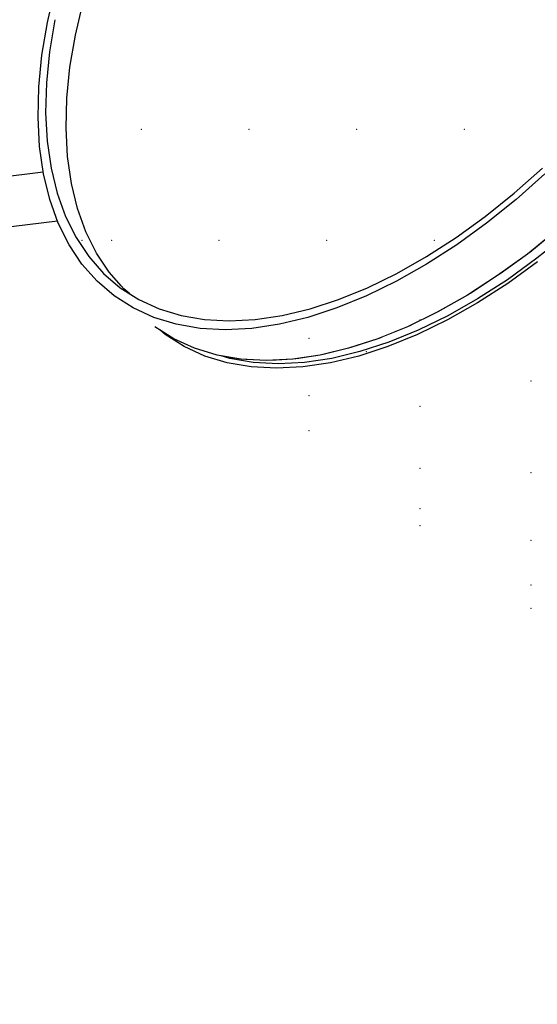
# Model space of a CAD drawing. Header units: millimetres. Extents: x 1798021 to 1815325, y -2500 to 6534.
# Tile 41 of 98: x 1805341 to 1805442, y 4723 to 4914. Entities that reach past the tile are written whole.
import ezdxf

# ---------------------------------------------------------------- set-up
doc = ezdxf.new("R2010")
doc.units = ezdxf.units.MM
doc.header["$MEASUREMENT"] = 0
doc.linetypes.add('Wipeout_Contour', pattern=[1000, 0, -1000])
for name, color, linetype in [('3 - SVĚTLA.3D', 7, 'Continuous'), ('4 - PRVKY ZÁMEČNICKÉ.3D', 7, 'Continuous'), ('Nové_4 - ZDIVO - STĚNY NENOSNÉ.3D', 7, 'Continuous'), ('Nové_Výplně - Povrchové', 7, 'Continuous'), ('Výplně - Povrchové', 7, 'Continuous')]:
    doc.layers.add(name, color=color, linetype=linetype)

# ---------------------------------------------------------------- blocks, each defined once
blk = doc.blocks.new('Řez_16', base_point=(1118812.4, 0))
at = {"color": 254, "linetype": 'Wipeout_Contour', "lineweight": 0, "ltscale": 287125239.6871727}
blk.add_wipeout([(1803569.96, 4604.29), (1803525.66, 4536.08), (1803600.03, 4385.91), (1808975.02, 5237.22), (1808974.93, 5239.5), (1808975.11, 5243.28), (1808975.65, 5246.61), (1808976.55, 5249.45), (1808977.79, 5251.81), (1808979.37, 5253.65), (1808981.29, 5254.98), (1808982.91, 5255.98), (1808983.01, 5256.01), (1808983.32, 5256.23), (1809116.02, 5337.76), (1805901.11, 4943.02), (1805926.98, 4927.12), (1805927.29, 4926.9), (1805927.39, 4926.87), (1805929.02, 4925.87), (1805930.93, 4924.54), (1805932.51, 4922.7), (1805933.76, 4920.34), (1805934.65, 4917.5), (1805935.19, 4914.17), (1805935.37, 4910.4), (1805935.2, 4906.19), (1805934.67, 4901.57), (1805933.78, 4896.58), (1805932.55, 4891.24), (1805930.97, 4885.58), (1805929.06, 4879.65), (1805926.84, 4873.47), (1805924.31, 4867.1), (1805921.48, 4860.55), (1805918.39, 4853.88), (1805915.04, 4847.13), (1805911.46, 4840.33), (1805907.67, 4833.54), (1805903.69, 4826.79), (1805899.55, 4820.12), (1805895.27, 4813.57), (1805890.88, 4807.19), (1805886.4, 4801.02), (1805881.87, 4795.08), (1805877.31, 4789.43), (1805872.75, 4784.09), (1805868.22, 4779.1), (1805863.74, 4774.48), (1805859.35, 4770.27), (1805855.07, 4766.49), (1805850.92, 4763.17), (1805846.94, 4760.32), (1805843.14, 4757.97), (1805839.56, 4756.12), (1805836.2, 4754.8), (1805833.1, 4754), (1805830.27, 4753.73), (1805827.74, 4754), (1805825.5, 4754.8), (1805823.88, 4755.8), (1805823.56, 4756.01), (1805823.47, 4756.05), (1805674.54, 4847.55), (1805672.67, 4848.84), (1805672.1, 4849.05), (1805662.34, 4855.05), (1805660.42, 4856.37), (1805658.84, 4858.22), (1805657.6, 4860.57), (1805656.7, 4863.42), (1805656.16, 4866.74), (1805655.98, 4870.52), (1805656.15, 4874.73), (1805656.69, 4879.35), (1805657.57, 4884.34), (1805658.81, 4889.68), (1805660.38, 4895.33), (1805662.29, 4901.27), (1805664.51, 4907.44), (1805667.05, 4913.82), (1805667.25, 4914.3), (1805621.97, 4908.74), (1805623.24, 4906.19), (1805624.91, 4901.57), (1805626.12, 4896.58), (1805626.89, 4891.24), (1805627.19, 4885.58), (1805627.03, 4879.65), (1805626.41, 4873.47), (1805625.34, 4867.1), (1805623.81, 4860.55), (1805621.85, 4853.88), (1805619.46, 4847.13), (1805616.65, 4840.33), (1805613.45, 4833.54), (1805609.87, 4826.79), (1805605.93, 4820.12), (1805601.67, 4813.57), (1805597.1, 4807.19), (1805592.25, 4801.02), (1805587.16, 4795.08), (1805581.86, 4789.43), (1805576.37, 4784.09), (1805570.74, 4779.1), (1805564.99, 4774.48), (1805559.17, 4770.27), (1805553.3, 4766.49), (1805547.43, 4763.17), (1805541.58, 4760.32), (1805535.81, 4757.97), (1805530.13, 4756.12), (1805524.6, 4754.8), (1805519.23, 4754), (1805514.07, 4753.73), (1805509.14, 4754), (1805504.48, 4754.8), (1805500.12, 4756.12), (1805496.08, 4757.97), (1805492.39, 4760.32), (1805491.06, 4761.32), (1805490.88, 4761.47), (1805490.73, 4761.57), (1805369.32, 4853.07), (1805368.26, 4853.98), (1805367.33, 4854.57), (1805359.37, 4860.57), (1805356.05, 4863.42), (1805353.11, 4866.74), (1805350.59, 4870.52), (1805348.49, 4874.73), (1805348.34, 4875.15), (1805203.57, 4857.37), (1805200.87, 4850.4), (1805197.56, 4843.28), (1805193.79, 4836.4), (1805189.59, 4829.78), (1805184.96, 4823.47), (1805179.95, 4817.52), (1805174.59, 4811.95), (1805168.91, 4806.8), (1805162.94, 4802.1), (1805156.72, 4797.89), (1805150.29, 4794.18), (1805143.69, 4791.01), (1805136.96, 4788.38), (1805130.14, 4786.33), (1805123.27, 4784.85), (1805116.4, 4783.95), (1805109.57, 4783.66), (1805102.81, 4783.95), (1805096.18, 4784.85), (1805089.71, 4786.33), (1805083.44, 4788.38), (1805077.41, 4791.01), (1805076.44, 4791.53), (1805076.24, 4791.64), (1805076.2, 4791.66), (1805002.45, 4831.18)], dxfattribs=at).dxf.layer = 'Výplně - Povrchové'
at = {"color": 254, "linetype": 'Wipeout_Contour', "lineweight": 0, "ltscale": 10843146.4861059}
blk.add_wipeout([(1808975.02, 5237.22), (1803600.03, 4385.91), (1803604.58, 4376.71), (1808976.2, 5227.49), (1808975.64, 5230.68), (1808975.1, 5235.29)], dxfattribs=at).dxf.layer = 'Výplně - Povrchové'
blk = doc.blocks.new('Řez_18', base_point=(1118812.4, 0))
at = {"color": 254, "linetype": 'Wipeout_Contour', "lineweight": 0, "ltscale": 72210743.34974928}
blk.add_wipeout([(1805062.58, 5053.08), (1805135.91, 5053.08), (1805135.91, 4986.45), (1805142.28, 4982.96), (1805150.19, 4977.93), (1805157.73, 4972.41), (1805164.85, 4966.42), (1805171.51, 4960.01), (1805177.66, 4953.22), (1805183.28, 4946.08), (1805188.32, 4938.65), (1805192.75, 4930.96), (1805196.54, 4923.07), (1805199.68, 4915.02), (1805202.14, 4906.87), (1805203.91, 4898.66), (1805204.97, 4890.44), (1805205.33, 4882.27), (1805204.97, 4874.2), (1805204.05, 4867.3), (1805345.55, 4884.68), (1805344.84, 4889.68), (1805344.54, 4895.33), (1805344.69, 4901.27), (1805345.31, 4907.44), (1805346.39, 4913.82), (1805347.91, 4920.37), (1805349.88, 4927.04), (1805352.27, 4933.79), (1805355.08, 4940.58), (1805358.28, 4947.38), (1805361.86, 4954.13), (1805365.79, 4960.8), (1805370.06, 4967.35), (1805374.63, 4973.72), (1805377.01, 4976.76), (1805377.01, 5053.08), (1805432.58, 5053.08), (1805432.58, 5061.08), (1805062.58, 5061.08)], dxfattribs=at).dxf.layer = 'Výplně - Povrchové'
at = {"color": 254, "linetype": 'Wipeout_Contour', "lineweight": 0, "ltscale": 14442084.49796572}
blk.add_wipeout([(1805157.99, 4851.77), (1805348.34, 4875.15), (1805346.82, 4879.35), (1805345.6, 4884.34), (1805345.55, 4884.68), (1805164.11, 4862.4), (1805163.69, 4861.44), (1805159.89, 4854.56)], dxfattribs=at).dxf.layer = 'Výplně - Povrchové'
at = {"layer": '4 - PRVKY ZÁMEČNICKÉ.3D', "color": 181, "linetype": 'Continuous', "lineweight": 30, "true_color": 0x9e3eff}
for p, q in [((1805345.55, 4884.68), (1805164.11, 4862.4)), ((1805348.34, 4875.15), (1805157.99, 4851.77))]:
    blk.add_line(p, q, dxfattribs=at)
blk = doc.blocks.new('Řez_20', base_point=(1118812.4, 0))
at = {"color": 254, "linetype": 'Wipeout_Contour', "lineweight": 0, "ltscale": 412533108.0059386}
blk.add_wipeout([(1800920.22, 500), (1804497.49, 500), (1804497.49, 2600), (1805397.49, 2600), (1805397.49, 500), (1806676.49, 500), (1806676.49, 502.46), (1806976.49, 502.46), (1806976.49, 500), (1809927.49, 500), (1809927.49, 2600), (1810827.49, 2600), (1810827.49, 500), (1812755.49, 500), (1812755.49, 2087.56), (1811335.88, 5601.22), (1810067.73, 5400.37), (1810067.73, 5390.19), (1810003.47, 5390.19), (1809952.96, 5382.19), (1809956.06, 5382.19), (1809956.06, 5304.84), (1809959.69, 5298.21), (1809962.99, 5291.1), (1809965.82, 5283.8), (1809968.14, 5276.36), (1809969.95, 5268.83), (1809971.23, 5261.25), (1809971.98, 5253.67), (1809972.19, 5246.14), (1809971.86, 5238.7), (1809970.99, 5231.4), (1809969.59, 5224.29), (1809967.67, 5217.4), (1809965.23, 5210.78), (1809962.3, 5204.47), (1809958.89, 5198.52), (1809955.02, 5192.95), (1809950.71, 5187.8), (1809946, 5183.11), (1809940.91, 5178.89), (1809935.48, 5175.19), (1809929.73, 5172.01), (1809923.93, 5168.9), (1809923.73, 5168.82), (1809922.48, 5168.13), (1809834.1, 5120.76), (1809834.07, 5120.75), (1809833.86, 5120.63), (1809832.89, 5120.12), (1809826.87, 5117.49), (1809820.6, 5115.43), (1809814.13, 5113.95), (1809807.49, 5113.06), (1809800.74, 5112.76), (1809793.9, 5113.06), (1809787.03, 5113.95), (1809780.16, 5115.43), (1809773.34, 5117.49), (1809766.61, 5120.12), (1809760.01, 5123.29), (1809753.58, 5127), (1809747.36, 5131.21), (1809741.39, 5135.91), (1809735.71, 5141.06), (1809730.35, 5146.63), (1809725.34, 5152.58), (1809720.72, 5158.89), (1809716.51, 5165.5), (1809712.74, 5172.39), (1809709.43, 5179.51), (1809706.61, 5186.81), (1809704.28, 5194.25), (1809702.48, 5201.78), (1809701.19, 5209.36), (1809700.45, 5216.94), (1809700.24, 5224.47), (1809700.57, 5231.91), (1809701.43, 5239.21), (1809702.83, 5246.32), (1809704.76, 5253.21), (1809707.19, 5259.83), (1809710.13, 5266.13), (1809713.54, 5272.09), (1809717.41, 5277.66), (1809721.71, 5282.81), (1809726.42, 5287.5), (1809731.51, 5291.72), (1809736.95, 5295.42), (1809742.7, 5298.6), (1809743.66, 5299.11), (1809743.7, 5299.13), (1809743.91, 5299.24), (1809774.39, 5315.58), (1809774.39, 5353.91), (1809533.29, 5315.72), (1809533.29, 5305.87), (1809535.67, 5302.83), (1809540.24, 5296.45), (1809544.51, 5289.91), (1809548.44, 5283.24), (1809552.02, 5276.49), (1809555.22, 5269.69), (1809558.03, 5262.9), (1809560.42, 5256.14), (1809562.39, 5249.47), (1809563.91, 5242.93), (1809564.99, 5236.55), (1809565.61, 5230.37), (1809565.77, 5224.44), (1809565.46, 5218.79), (1809564.7, 5213.45), (1809563.48, 5208.45), (1809561.82, 5203.84), (1809559.72, 5199.63), (1809557.19, 5195.85), (1809554.26, 5192.53), (1809550.93, 5189.68), (1809542.97, 5183.68), (1809542.04, 5183.09), (1809540.98, 5182.18), (1809419.57, 5090.68), (1809419.42, 5090.58), (1809419.24, 5090.43), (1809417.92, 5089.43), (1809414.22, 5087.08), (1809410.18, 5085.23), (1809405.82, 5083.91), (1809401.16, 5083.11), (1809396.23, 5082.84), (1809391.07, 5083.11), (1809385.71, 5083.91), (1809380.17, 5085.23), (1809374.5, 5087.08), (1809368.72, 5089.43), (1809362.88, 5092.28), (1809357, 5095.6), (1809351.14, 5099.38), (1809345.31, 5103.59), (1809339.56, 5108.2), (1809333.93, 5113.2), (1809328.44, 5118.54), (1809323.14, 5124.19), (1809318.05, 5130.12), (1809313.2, 5136.3), (1809308.63, 5142.68), (1809304.37, 5149.22), (1809300.44, 5155.89), (1809296.86, 5162.65), (1809293.65, 5169.44), (1809290.85, 5176.24), (1809288.45, 5182.99), (1809286.49, 5189.66), (1809284.96, 5196.2), (1809283.89, 5202.58), (1809283.27, 5208.76), (1809283.11, 5214.69), (1809283.42, 5220.35), (1809284.18, 5225.69), (1809285.4, 5230.68), (1809287.06, 5235.29), (1809289.16, 5239.5), (1809291.69, 5243.28), (1809294.62, 5246.6), (1809297.95, 5249.45), (1809299.27, 5250.45), (1809299.43, 5250.55), (1809299.6, 5250.7), (1809346.65, 5286.16), (1809231.35, 5267.9), (1809233.99, 5262.9), (1809237.34, 5256.14), (1809240.43, 5249.47), (1809243.26, 5242.93), (1809245.79, 5236.55), (1809248.01, 5230.37), (1809249.92, 5224.44), (1809251.5, 5218.79), (1809252.73, 5213.45), (1809253.62, 5208.45), (1809254.15, 5203.84), (1809254.32, 5199.63), (1809254.14, 5195.85), (1809253.6, 5192.53), (1809252.71, 5189.68), (1809251.46, 5187.33), (1809249.88, 5185.48), (1809247.97, 5184.16), (1809238.2, 5178.16), (1809237.63, 5177.95), (1809235.76, 5176.66), (1809086.83, 5085.16), (1809086.74, 5085.12), (1809086.43, 5084.91), (1809084.8, 5083.91), (1809082.57, 5083.11), (1809080.03, 5082.84), (1809077.2, 5083.11), (1809074.1, 5083.91), (1809070.74, 5085.23), (1809067.16, 5087.08), (1809063.36, 5089.43), (1809059.38, 5092.28), (1809055.23, 5095.6), (1809050.95, 5099.38), (1809046.56, 5103.59), (1809042.08, 5108.2), (1809037.55, 5113.2), (1809032.99, 5118.54), (1809028.43, 5124.19), (1809023.9, 5130.12), (1809019.42, 5136.3), (1809015.03, 5142.68), (1809010.75, 5149.22), (1809006.61, 5155.89), (1809002.63, 5162.65), (1808998.84, 5169.44), (1808995.26, 5176.24), (1808991.91, 5182.99), (1808988.82, 5189.66), (1808986, 5196.2), (1808983.46, 5202.58), (1808981.24, 5208.76), (1808979.33, 5214.69), (1808977.76, 5220.35), (1808976.52, 5225.69), (1808976.2, 5227.49), (1803604.58, 4376.71)], dxfattribs=at).dxf.layer = 'Nové_Výplně - Povrchové'
blk = doc.blocks.new('Řez_63', base_point=(1118812.4, 0))
at = {"layer": '3 - SVĚTLA.3D', "color": 181, "linetype": 'Continuous', "lineweight": 30, "true_color": 0x9e3eff}
for p, q in [((1805344.54, 4895.33), (1805344.69, 4901.27)), ((1805344.84, 4889.68), (1805344.54, 4895.33))]:
    blk.add_line(p, q, dxfattribs=at)
at = {"color": 254, "linetype": 'Wipeout_Contour', "lineweight": 0, "ltscale": 7221429.109709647}
blk.add_wipeout([(1805347.85, 4914.36), (1805351.83, 4911.36), (1805353.32, 4917.77), (1805349.34, 4920.77)], dxfattribs=at).dxf.layer = 'Výplně - Povrchové'
at = {"color": 254, "linetype": 'Wipeout_Contour', "lineweight": 0, "ltscale": 7221804.456553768}
blk.add_wipeout([(1805443.36, 4884.34), (1805437.72, 4879.35), (1805445.69, 4873.35), (1805451.32, 4878.34)], dxfattribs=at).dxf.layer = 'Výplně - Povrchové'
at = {"color": 254, "linetype": 'Wipeout_Contour', "lineweight": 0, "ltscale": 7221423.946272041}
blk.add_wipeout([(1805346.79, 4908.11), (1805350.77, 4905.11), (1805351.83, 4911.36), (1805347.85, 4914.36)], dxfattribs=at).dxf.layer = 'Výplně - Povrchové'
at = {"color": 254, "linetype": 'Wipeout_Contour', "lineweight": 0, "ltscale": 7221781.640383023}
blk.add_wipeout([(1805437.72, 4879.35), (1805431.98, 4874.73), (1805439.94, 4868.73), (1805445.69, 4873.35)], dxfattribs=at).dxf.layer = 'Výplně - Povrchové'
at = {"layer": '3 - SVĚTLA.3D', "color": 181, "linetype": 'Continuous', "lineweight": 30, "true_color": 0x9e3eff}
blk.add_line((1805346.39, 4913.82), (1805347.91, 4920.37), dxfattribs=at)
at = {"color": 254, "linetype": 'Wipeout_Contour', "lineweight": 0, "ltscale": 7221420.561377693}
blk.add_wipeout([(1805346.19, 4902.05), (1805350.17, 4899.05), (1805350.77, 4905.11), (1805346.79, 4908.11)], dxfattribs=at).dxf.layer = 'Výplně - Povrchové'
at = {"color": 254, "linetype": 'Wipeout_Contour', "lineweight": 0, "ltscale": 7221758.446380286}
blk.add_wipeout([(1805431.98, 4874.73), (1805426.15, 4870.52), (1805434.11, 4864.52), (1805439.94, 4868.73)], dxfattribs=at).dxf.layer = 'Výplně - Povrchové'
at = {"layer": '3 - SVĚTLA.3D', "color": 181, "linetype": 'Continuous', "lineweight": 30, "true_color": 0x9e3eff}
for p, q in [((1805347.85, 4914.36), (1805346.79, 4908.11)), ((1805345.31, 4907.44), (1805346.39, 4913.82))]:
    blk.add_line(p, q, dxfattribs=at)
at = {"color": 254, "linetype": 'Wipeout_Contour', "lineweight": 0, "ltscale": 7221418.975903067}
blk.add_wipeout([(1805346.03, 4896.24), (1805350.01, 4893.24), (1805350.17, 4899.05), (1805346.19, 4902.05)], dxfattribs=at).dxf.layer = 'Výplně - Povrchové'
at = {"color": 254, "linetype": 'Wipeout_Contour', "lineweight": 0, "ltscale": 7221735.017532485}
blk.add_wipeout([(1805426.15, 4870.52), (1805420.28, 4866.74), (1805428.24, 4860.74), (1805434.11, 4864.52)], dxfattribs=at).dxf.layer = 'Výplně - Povrchové'
at = {"layer": '3 - SVĚTLA.3D', "color": 181, "linetype": 'Continuous', "lineweight": 30, "true_color": 0x9e3eff}
for p, q in [((1805344.69, 4901.27), (1805345.31, 4907.44)), ((1805346.79, 4908.11), (1805346.19, 4902.05))]:
    blk.add_line(p, q, dxfattribs=at)
at = {"color": 254, "linetype": 'Wipeout_Contour', "lineweight": 0, "ltscale": 7221419.199592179}
blk.add_wipeout([(1805346.03, 4896.24), (1805346.33, 4890.7), (1805350.31, 4887.7), (1805350.01, 4893.24)], dxfattribs=at).dxf.layer = 'Výplně - Povrchové'
at = {"color": 254, "linetype": 'Wipeout_Contour', "lineweight": 0, "ltscale": 7221711.498274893}
blk.add_wipeout([(1805420.28, 4866.74), (1805414.41, 4863.42), (1805422.37, 4857.42), (1805428.24, 4860.74)], dxfattribs=at).dxf.layer = 'Výplně - Povrchové'
at = {"layer": '3 - SVĚTLA.3D', "color": 181, "linetype": 'Continuous', "lineweight": 30, "true_color": 0x9e3eff}
blk.add_line((1805346.19, 4902.05), (1805346.03, 4896.24), dxfattribs=at)
at = {"color": 254, "linetype": 'Wipeout_Contour', "lineweight": 0, "ltscale": 7221421.231106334}
blk.add_wipeout([(1805350.31, 4887.7), (1805346.33, 4890.7), (1805347.08, 4885.46), (1805351.06, 4882.46)], dxfattribs=at).dxf.layer = 'Výplně - Povrchové'
at = {"color": 254, "linetype": 'Wipeout_Contour', "lineweight": 0, "ltscale": 7221688.033600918}
blk.add_wipeout([(1805408.57, 4860.57), (1805416.53, 4854.57), (1805422.37, 4857.42), (1805414.41, 4863.42)], dxfattribs=at).dxf.layer = 'Výplně - Povrchové'
at = {"layer": '3 - SVĚTLA.3D', "color": 181, "linetype": 'Continuous', "lineweight": 30, "true_color": 0x9e3eff}
for p, q in [((1805346.03, 4896.24), (1805346.33, 4890.7)), ((1805345.6, 4884.34), (1805344.84, 4889.68))]:
    blk.add_line(p, q, dxfattribs=at)
at = {"color": 254, "linetype": 'Wipeout_Contour', "lineweight": 0, "ltscale": 7221425.057847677}
blk.add_wipeout([(1805347.08, 4885.46), (1805348.27, 4880.57), (1805352.25, 4877.57), (1805351.06, 4882.46)], dxfattribs=at).dxf.layer = 'Výplně - Povrchové'
at = {"color": 254, "linetype": 'Wipeout_Contour', "lineweight": 0, "ltscale": 7221664.768168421}
blk.add_wipeout([(1805408.57, 4860.57), (1805402.79, 4858.22), (1805410.75, 4852.22), (1805416.53, 4854.57)], dxfattribs=at).dxf.layer = 'Výplně - Povrchové'
at = {"layer": '3 - SVĚTLA.3D', "color": 181, "linetype": 'Continuous', "lineweight": 30, "true_color": 0x9e3eff}
for p, q in [((1805346.33, 4890.7), (1805347.08, 4885.46)), ((1805346.82, 4879.35), (1805345.6, 4884.34))]:
    blk.add_line(p, q, dxfattribs=at)
at = {"color": 254, "linetype": 'Wipeout_Contour', "lineweight": 0, "ltscale": 7221430.656224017}
blk.add_wipeout([(1805352.25, 4877.57), (1805348.27, 4880.57), (1805349.9, 4876.05), (1805353.88, 4873.05)], dxfattribs=at).dxf.layer = 'Výplně - Povrchové'
at = {"color": 254, "linetype": 'Wipeout_Contour', "lineweight": 0, "ltscale": 7221641.845408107}
blk.add_wipeout([(1805402.79, 4858.22), (1805397.12, 4856.37), (1805405.08, 4850.37), (1805410.75, 4852.22)], dxfattribs=at).dxf.layer = 'Výplně - Povrchové'
at = {"layer": '3 - SVĚTLA.3D', "color": 181, "linetype": 'Continuous', "lineweight": 30, "true_color": 0x9e3eff}
for p, q in [((1805347.08, 4885.46), (1805348.27, 4880.57)), ((1805348.49, 4874.73), (1805346.82, 4879.35))]:
    blk.add_line(p, q, dxfattribs=at)
at = {"color": 254, "linetype": 'Wipeout_Contour', "lineweight": 0, "ltscale": 7221437.99172989}
blk.add_wipeout([(1805353.88, 4873.05), (1805349.9, 4876.05), (1805351.96, 4871.92), (1805355.94, 4868.92)], dxfattribs=at).dxf.layer = 'Výplně - Povrchové'
at = {"color": 254, "linetype": 'Wipeout_Contour', "lineweight": 0, "ltscale": 7221619.406639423}
blk.add_wipeout([(1805391.58, 4855.05), (1805399.54, 4849.05), (1805405.08, 4850.37), (1805397.12, 4856.37)], dxfattribs=at).dxf.layer = 'Výplně - Povrchové'
at = {"color": 254, "linetype": 'Wipeout_Contour', "lineweight": 0, "ltscale": 7221447.019139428}
blk.add_wipeout([(1805351.96, 4871.92), (1805354.44, 4868.22), (1805358.42, 4865.22), (1805355.94, 4868.92)], dxfattribs=at).dxf.layer = 'Výplně - Povrchové'
at = {"color": 254, "linetype": 'Wipeout_Contour', "lineweight": 0, "ltscale": 7221597.590199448}
blk.add_wipeout([(1805391.58, 4855.05), (1805386.22, 4854.25), (1805394.18, 4848.25), (1805399.54, 4849.05)], dxfattribs=at).dxf.layer = 'Výplně - Povrchové'
at = {"color": 254, "linetype": 'Wipeout_Contour', "lineweight": 0, "ltscale": 7221457.682754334}
blk.add_wipeout([(1805358.42, 4865.22), (1805354.44, 4868.22), (1805357.31, 4864.96), (1805361.29, 4861.96)], dxfattribs=at).dxf.layer = 'Výplně - Povrchové'
at = {"color": 254, "linetype": 'Wipeout_Contour', "lineweight": 0, "ltscale": 7221576.530590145}
blk.add_wipeout([(1805386.22, 4854.25), (1805381.05, 4853.98), (1805389.01, 4847.98), (1805394.18, 4848.25)], dxfattribs=at).dxf.layer = 'Výplně - Povrchové'
at = {"color": 254, "linetype": 'Wipeout_Contour', "lineweight": 0, "ltscale": 7221556.357649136}
blk.add_wipeout([(1805376.13, 4854.25), (1805384.09, 4848.25), (1805389.01, 4847.98), (1805381.05, 4853.98)], dxfattribs=at).dxf.layer = 'Výplně - Povrchové'
at = {"color": 254, "linetype": 'Wipeout_Contour', "lineweight": 0, "ltscale": 7221537.195749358}
blk.add_wipeout([(1805376.13, 4854.25), (1805371.47, 4855.05), (1805379.43, 4849.05), (1805384.09, 4848.25)], dxfattribs=at).dxf.layer = 'Výplně - Povrchové'
at = {"color": 254, "linetype": 'Wipeout_Contour', "lineweight": 0, "ltscale": 7221519.163032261}
blk.add_wipeout([(1805371.47, 4855.05), (1805367.11, 4856.37), (1805375.07, 4850.37), (1805379.43, 4849.05)], dxfattribs=at).dxf.layer = 'Výplně - Povrchové'
at = {"color": 254, "linetype": 'Wipeout_Contour', "lineweight": 0, "ltscale": 7221502.370702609}
blk.add_wipeout([(1805363.07, 4858.22), (1805371.03, 4852.22), (1805375.07, 4850.37), (1805367.11, 4856.37)], dxfattribs=at).dxf.layer = 'Výplně - Povrchové'
at = {"color": 254, "linetype": 'Wipeout_Contour', "lineweight": 0, "ltscale": 7221486.922221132}
blk.add_wipeout([(1805363.07, 4858.22), (1805359.37, 4860.57), (1805367.33, 4854.57), (1805371.03, 4852.22)], dxfattribs=at).dxf.layer = 'Výplně - Povrchové'
at = {"color": 254, "linetype": 'Wipeout_Contour', "lineweight": 0, "ltscale": 7221467.39094352}
blk.add_wipeout([(1805361.29, 4861.96), (1805357.31, 4864.96), (1805360.57, 4862.17), (1805362.43, 4860.99)], dxfattribs=at).dxf.layer = 'Výplně - Povrchové'
at = {"color": 254, "linetype": 'Wipeout_Contour', "lineweight": 0, "ltscale": 144434248.2675597}
blk.add_wipeout([(1805350.17, 4899.05), (1805350.01, 4893.24), (1805350.31, 4887.7), (1805351.06, 4882.46), (1805352.25, 4877.57), (1805353.88, 4873.05), (1805355.94, 4868.92), (1805358.42, 4865.22), (1805361.29, 4861.96), (1805362.43, 4860.99), (1805364.19, 4859.87), (1805368.15, 4858.06), (1805372.43, 4856.76), (1805376.99, 4855.97), (1805381.82, 4855.71), (1805386.88, 4855.97), (1805392.14, 4856.76), (1805397.56, 4858.06), (1805403.12, 4859.87), (1805408.78, 4862.17), (1805414.51, 4864.96), (1805420.27, 4868.22), (1805426.02, 4871.92), (1805431.72, 4876.05), (1805437.36, 4880.57), (1805442.88, 4885.46), (1805448.26, 4890.7), (1805453.45, 4896.24), (1805458.44, 4902.05), (1805463.19, 4908.11), (1805467.67, 4914.36), (1805471.85, 4920.77), (1805475.7, 4927.31), (1805479.21, 4933.92), (1805482.35, 4940.58), (1805485.1, 4947.24), (1805487.45, 4953.86), (1805489.37, 4960.4), (1805490.87, 4966.81), (1805491.92, 4973.06), (1805492.52, 4979.11), (1805492.68, 4984.93), (1805492.38, 4990.47), (1805491.63, 4995.7), (1805490.44, 5000.6), (1805488.81, 5005.12), (1805486.75, 5009.25), (1805484.27, 5012.95), (1805481.4, 5016.2), (1805480.26, 5017.18), (1805478.5, 5018.3), (1805474.54, 5020.11), (1805470.27, 5021.41), (1805465.7, 5022.19), (1805460.87, 5022.45), (1805455.81, 5022.19), (1805450.56, 5021.41), (1805445.13, 5020.11), (1805439.57, 5018.3), (1805433.91, 5015.99), (1805428.18, 5013.2), (1805422.43, 5009.95), (1805416.68, 5006.25), (1805410.97, 5002.12), (1805405.34, 4997.6), (1805399.81, 4992.7), (1805394.44, 4987.47), (1805389.24, 4981.93), (1805384.25, 4976.11), (1805379.5, 4970.06), (1805375.03, 4963.81), (1805370.85, 4957.4), (1805366.99, 4950.86), (1805363.48, 4944.24), (1805360.34, 4937.58), (1805357.59, 4930.92), (1805355.25, 4924.31), (1805353.32, 4917.77), (1805351.83, 4911.36), (1805350.77, 4905.11)], dxfattribs=at).dxf.layer = 'Výplně - Povrchové'
at = {"layer": '3 - SVĚTLA.3D', "color": 181, "linetype": 'Continuous', "lineweight": 30, "true_color": 0x9e3eff}
for p, q in [((1805351.83, 4911.36), (1805353.32, 4917.77)), ((1805350.77, 4905.11), (1805351.83, 4911.36)), ((1805350.17, 4899.05), (1805350.77, 4905.11)), ((1805350.01, 4893.24), (1805350.17, 4899.05)), ((1805350.31, 4887.7), (1805350.01, 4893.24)), ((1805351.06, 4882.46), (1805350.31, 4887.7)), ((1805352.25, 4877.57), (1805351.06, 4882.46)), ((1805348.27, 4880.57), (1805349.9, 4876.05)), ((1805353.88, 4873.05), (1805352.25, 4877.57)), ((1805349.9, 4876.05), (1805351.96, 4871.92)), ((1805350.59, 4870.52), (1805348.49, 4874.73)), ((1805351.96, 4871.92), (1805354.44, 4868.22)), ((1805355.94, 4868.92), (1805353.88, 4873.05)), ((1805353.11, 4866.74), (1805350.59, 4870.52)), ((1805354.44, 4868.22), (1805357.31, 4864.96)), ((1805358.42, 4865.22), (1805355.94, 4868.92)), ((1805356.05, 4863.42), (1805353.11, 4866.74)), ((1805357.31, 4864.96), (1805360.57, 4862.17)), ((1805361.29, 4861.96), (1805358.42, 4865.22)), ((1805359.37, 4860.57), (1805356.05, 4863.42)), ((1805360.57, 4862.17), (1805364.19, 4859.87)), ((1805363.07, 4858.22), (1805359.37, 4860.57)), ((1805362.43, 4860.99), (1805361.29, 4861.96)), ((1805367.11, 4856.37), (1805363.07, 4858.22))]:
    blk.add_line(p, q, dxfattribs=at)
at = {"layer": '3 - SVĚTLA.3D', "color": 7, "linetype": 'Continuous', "lineweight": 0}
for p in [(1805364.7, 4893.04), (1805353.14, 4871.39), (1805358.87, 4871.39)]:
    blk.add_point(p, dxfattribs=at)
at = {"color": 254, "linetype": 'Wipeout_Contour', "lineweight": 0, "ltscale": 9027253.865259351}
blk.add_wipeout([(1805440.3, 4869.02), (1805441.8, 4867.89), (1805447.49, 4872.46), (1805445.97, 4873.6), (1805445.69, 4873.35)], dxfattribs=at).dxf.layer = 'Výplně - Povrchové'
at = {"color": 254, "linetype": 'Wipeout_Contour', "lineweight": 0, "ltscale": 9027225.184650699}
blk.add_wipeout([(1805439.94, 4868.73), (1805434.55, 4864.84), (1805436.03, 4863.72), (1805441.8, 4867.89), (1805440.3, 4869.02)], dxfattribs=at).dxf.layer = 'Výplně - Povrchové'
at = {"color": 254, "linetype": 'Wipeout_Contour', "lineweight": 0, "ltscale": 9027196.205783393}
blk.add_wipeout([(1805428.77, 4861.08), (1805430.23, 4859.98), (1805436.03, 4863.72), (1805434.55, 4864.84), (1805434.11, 4864.52)], dxfattribs=at).dxf.layer = 'Výplně - Povrchové'
at = {"color": 254, "linetype": 'Wipeout_Contour', "lineweight": 0, "ltscale": 7222024.600822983}
blk.add_wipeout([(1805441.93, 4867.23), (1805436.1, 4863.02), (1805557.51, 4771.52), (1805563.33, 4775.73)], dxfattribs=at).dxf.layer = 'Výplně - Povrchové'
at = {"color": 254, "linetype": 'Wipeout_Contour', "lineweight": 0, "ltscale": 9027167.10971765}
blk.add_wipeout([(1805428.24, 4860.74), (1805422.98, 4857.77), (1805424.41, 4856.69), (1805430.23, 4859.98), (1805428.77, 4861.08)], dxfattribs=at).dxf.layer = 'Výplně - Povrchové'
at = {"color": 254, "linetype": 'Wipeout_Contour', "lineweight": 0, "ltscale": 7222001.172428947}
blk.add_wipeout([(1805436.1, 4863.02), (1805430.23, 4859.24), (1805551.64, 4767.74), (1805557.51, 4771.52)], dxfattribs=at).dxf.layer = 'Výplně - Povrchové'
at = {"color": 254, "linetype": 'Wipeout_Contour', "lineweight": 0, "ltscale": 9027138.079187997}
blk.add_wipeout([(1805417.24, 4854.92), (1805418.63, 4853.87), (1805424.41, 4856.69), (1805422.98, 4857.77), (1805422.37, 4857.42)], dxfattribs=at).dxf.layer = 'Výplně - Povrchové'
at = {"color": 254, "linetype": 'Wipeout_Contour', "lineweight": 0, "ltscale": 7221977.653556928}
blk.add_wipeout([(1805430.23, 4859.24), (1805424.36, 4855.92), (1805545.77, 4764.42), (1805551.64, 4767.74)], dxfattribs=at).dxf.layer = 'Výplně - Povrchové'
at = {"color": 254, "linetype": 'Wipeout_Contour', "lineweight": 0, "ltscale": 9027109.297916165}
blk.add_wipeout([(1805411.57, 4852.55), (1805412.91, 4851.54), (1805418.63, 4853.87), (1805417.24, 4854.92), (1805416.53, 4854.57)], dxfattribs=at).dxf.layer = 'Výplně - Povrchové'
at = {"color": 254, "linetype": 'Wipeout_Contour', "lineweight": 0, "ltscale": 7221954.189235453}
blk.add_wipeout([(1805418.52, 4853.07), (1805539.92, 4761.57), (1805545.77, 4764.42), (1805424.36, 4855.92)], dxfattribs=at).dxf.layer = 'Výplně - Povrchové'
at = {"color": 254, "linetype": 'Wipeout_Contour', "lineweight": 0, "ltscale": 9027080.950221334}
blk.add_wipeout([(1805406.01, 4850.68), (1805407.29, 4849.72), (1805412.91, 4851.54), (1805411.57, 4852.55), (1805410.75, 4852.22)], dxfattribs=at).dxf.layer = 'Výplně - Povrchové'
at = {"color": 254, "linetype": 'Wipeout_Contour', "lineweight": 0, "ltscale": 7221930.924080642}
blk.add_wipeout([(1805418.52, 4853.07), (1805412.74, 4850.72), (1805534.15, 4759.22), (1805539.92, 4761.57)], dxfattribs=at).dxf.layer = 'Výplně - Povrchové'
at = {"color": 254, "linetype": 'Wipeout_Contour', "lineweight": 0, "ltscale": 9027053.221206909}
blk.add_wipeout([(1805400.61, 4849.3), (1805401.81, 4848.4), (1805407.29, 4849.72), (1805406.01, 4850.68), (1805405.08, 4850.37)], dxfattribs=at).dxf.layer = 'Výplně - Povrchové'
at = {"color": 254, "linetype": 'Wipeout_Contour', "lineweight": 0, "ltscale": 7221908.001554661}
blk.add_wipeout([(1805407.07, 4848.87), (1805528.47, 4757.37), (1805534.15, 4759.22), (1805412.74, 4850.72)], dxfattribs=at).dxf.layer = 'Výplně - Povrchové'
at = {"color": 254, "linetype": 'Wipeout_Contour', "lineweight": 0, "ltscale": 9027026.29812378}
blk.add_wipeout([(1805395.41, 4848.43), (1805396.5, 4847.61), (1805401.81, 4848.4), (1805400.61, 4849.3), (1805399.54, 4849.05)], dxfattribs=at).dxf.layer = 'Výplně - Povrchové'
at = {"color": 254, "linetype": 'Wipeout_Contour', "lineweight": 0, "ltscale": 7221885.562961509}
blk.add_wipeout([(1805401.53, 4847.55), (1805522.94, 4756.05), (1805528.47, 4757.37), (1805407.07, 4848.87)], dxfattribs=at).dxf.layer = 'Výplně - Povrchové'
at = {"color": 254, "linetype": 'Wipeout_Contour', "lineweight": 0, "ltscale": 9027000.374368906}
blk.add_wipeout([(1805390.45, 4848.06), (1805391.39, 4847.35), (1805396.5, 4847.61), (1805395.41, 4848.43), (1805394.18, 4848.25)], dxfattribs=at).dxf.layer = 'Výplně - Povrchové'
at = {"color": 254, "linetype": 'Wipeout_Contour', "lineweight": 0, "ltscale": 10832371.72758185}
blk.add_wipeout([(1805389.01, 4847.98), (1805385.79, 4848.16), (1805386.51, 4847.61), (1805391.39, 4847.35), (1805390.45, 4848.06), (1805389.77, 4848.02)], dxfattribs=at).dxf.layer = 'Výplně - Povrchové'
at = {"color": 254, "linetype": 'Wipeout_Contour', "lineweight": 0, "ltscale": 7221863.746638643}
blk.add_wipeout([(1805396.17, 4846.75), (1805517.57, 4755.25), (1805522.94, 4756.05), (1805401.53, 4847.55)], dxfattribs=at).dxf.layer = 'Výplně - Povrchové'
at = {"color": 254, "linetype": 'Wipeout_Contour', "lineweight": 0, "ltscale": 9026952.416228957}
blk.add_wipeout([(1805384.09, 4848.25), (1805381.52, 4848.69), (1805381.9, 4848.4), (1805386.51, 4847.61), (1805385.79, 4848.16)], dxfattribs=at).dxf.layer = 'Výplně - Povrchové'
at = {"color": 254, "linetype": 'Wipeout_Contour', "lineweight": 0, "ltscale": 7221842.687087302}
blk.add_wipeout([(1805391.01, 4846.48), (1805512.41, 4754.98), (1805517.57, 4755.25), (1805396.17, 4846.75)], dxfattribs=at).dxf.layer = 'Výplně - Povrchové'
at = {"color": 254, "linetype": 'Wipeout_Contour', "lineweight": 0, "ltscale": 5416162.912960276}
blk.add_wipeout([(1805381.52, 4848.69), (1805380.23, 4848.91), (1805381.9, 4848.4)], dxfattribs=at).dxf.layer = 'Výplně - Povrchové'
at = {"color": 254, "linetype": 'Wipeout_Contour', "lineweight": 0, "ltscale": 7221822.514144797}
blk.add_wipeout([(1805391.01, 4846.48), (1805386.08, 4846.75), (1805507.48, 4755.25), (1805512.41, 4754.98)], dxfattribs=at).dxf.layer = 'Výplně - Povrchové'
at = {"color": 254, "linetype": 'Wipeout_Contour', "lineweight": 0, "ltscale": 7221803.352184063}
blk.add_wipeout([(1805386.08, 4846.75), (1805381.42, 4847.55), (1805502.83, 4756.05), (1805507.48, 4755.25)], dxfattribs=at).dxf.layer = 'Výplně - Povrchové'
at = {"color": 254, "linetype": 'Wipeout_Contour', "lineweight": 0, "ltscale": 7221785.319346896}
blk.add_wipeout([(1805381.42, 4847.55), (1805377.06, 4848.87), (1805498.46, 4757.37), (1805502.83, 4756.05)], dxfattribs=at).dxf.layer = 'Výplně - Povrchové'
at = {"color": 254, "linetype": 'Wipeout_Contour', "lineweight": 0, "ltscale": 7221768.526815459}
blk.add_wipeout([(1805373.02, 4850.72), (1805494.42, 4759.22), (1805498.46, 4757.37), (1805377.06, 4848.87)], dxfattribs=at).dxf.layer = 'Výplně - Povrchové'
at = {"color": 254, "linetype": 'Wipeout_Contour', "lineweight": 0, "ltscale": 7221753.078126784}
blk.add_wipeout([(1805373.02, 4850.72), (1805369.32, 4853.07), (1805490.73, 4761.57), (1805494.42, 4759.22)], dxfattribs=at).dxf.layer = 'Výplně - Povrchové'
at = {"layer": '3 - SVĚTLA.3D', "color": 7, "linetype": 'Continuous', "lineweight": 0}
for p in [(1805440.64, 4843.98), (1805397.34, 4841.14), (1805418.99, 4839.07), (1805397.34, 4834.33), (1805418.99, 4827), (1805440.64, 4826.16), (1805418.99, 4819.12), (1805418.99, 4815.82), (1805440.64, 4812.99), (1805440.64, 4804.27), (1805440.64, 4799.75)]:
    blk.add_point(p, dxfattribs=at)
at = {"color": 254, "linetype": 'Wipeout_Contour', "lineweight": 0, "ltscale": 155269773.7509432}
blk.add_wipeout([(1805371.03, 4852.22), (1805368.26, 4853.98), (1805369.32, 4853.07), (1805373.02, 4850.72), (1805377.06, 4848.87), (1805381.42, 4847.55), (1805386.08, 4846.75), (1805391.01, 4846.48), (1805396.17, 4846.75), (1805401.53, 4847.55), (1805407.07, 4848.87), (1805412.74, 4850.72), (1805418.52, 4853.07), (1805424.36, 4855.92), (1805430.23, 4859.24), (1805436.1, 4863.02), (1805441.93, 4867.23), (1805447.68, 4871.85), (1805453.31, 4876.84), (1805458.8, 4882.18), (1805464.1, 4887.83), (1805469.19, 4893.77), (1805474.04, 4899.94), (1805478.6, 4906.32), (1805482.87, 4912.87), (1805486.8, 4919.54), (1805490.38, 4926.29), (1805493.59, 4933.08), (1805496.39, 4939.88), (1805498.79, 4946.63), (1805500.75, 4953.3), (1805502.28, 4959.85), (1805503.35, 4966.22), (1805503.97, 4972.4), (1805504.13, 4978.33), (1805503.82, 4983.99), (1805503.06, 4989.33), (1805501.84, 4994.32), (1805500.18, 4998.94), (1805498.08, 5003.15), (1805495.55, 5006.92), (1805492.62, 5010.25), (1805489.29, 5013.09), (1805488.36, 5013.69), (1805490.63, 5011.75), (1805493.56, 5008.42), (1805496.09, 5004.65), (1805496.58, 5003.65), (1805497.39, 5002.45), (1805499.47, 4998.28), (1805501.12, 4993.71), (1805502.32, 4988.76), (1805503.08, 4983.48), (1805503.38, 4977.88), (1805503.22, 4972.01), (1805502.61, 4965.89), (1805501.55, 4959.58), (1805500.04, 4953.1), (1805498.09, 4946.5), (1805495.72, 4939.81), (1805492.94, 4933.08), (1805489.77, 4926.36), (1805486.23, 4919.67), (1805482.33, 4913.07), (1805478.11, 4906.59), (1805473.59, 4900.27), (1805468.79, 4894.16), (1805463.75, 4888.29), (1805458.5, 4882.69), (1805453.07, 4877.4), (1805447.49, 4872.46), (1805441.8, 4867.89), (1805436.03, 4863.72), (1805430.23, 4859.98), (1805424.41, 4856.69), (1805418.63, 4853.87), (1805412.91, 4851.54), (1805407.29, 4849.72), (1805401.81, 4848.4), (1805396.5, 4847.61), (1805391.39, 4847.35), (1805386.51, 4847.61), (1805381.9, 4848.4), (1805380.23, 4848.91), (1805379.43, 4849.05), (1805375.07, 4850.37)], dxfattribs=at).dxf.layer = 'Výplně - Povrchové'
at = {"layer": '3 - SVĚTLA.3D', "color": 181, "linetype": 'Continuous', "lineweight": 30, "true_color": 0x9e3eff}
for p, q in [((1805437.36, 4880.57), (1805442.88, 4885.46)), ((1805443.36, 4884.34), (1805437.72, 4879.35)), ((1805431.72, 4876.05), (1805437.36, 4880.57)), ((1805437.72, 4879.35), (1805431.98, 4874.73)), ((1805426.02, 4871.92), (1805431.72, 4876.05)), ((1805431.98, 4874.73), (1805426.15, 4870.52)), ((1805420.27, 4868.22), (1805426.02, 4871.92)), ((1805445.69, 4873.35), (1805439.94, 4868.73)), ((1805447.49, 4872.46), (1805441.8, 4867.89)), ((1805426.15, 4870.52), (1805420.28, 4866.74)), ((1805414.51, 4864.96), (1805420.27, 4868.22)), ((1805439.94, 4868.73), (1805434.11, 4864.52)), ((1805420.28, 4866.74), (1805414.41, 4863.42)), ((1805441.8, 4867.89), (1805436.03, 4863.72)), ((1805441.93, 4867.23), (1805436.1, 4863.02)), ((1805408.78, 4862.17), (1805414.51, 4864.96)), ((1805434.11, 4864.52), (1805428.24, 4860.74)), ((1805403.12, 4859.87), (1805408.78, 4862.17)), ((1805414.41, 4863.42), (1805408.57, 4860.57)), ((1805436.03, 4863.72), (1805430.23, 4859.98)), ((1805436.1, 4863.02), (1805430.23, 4859.24)), ((1805408.57, 4860.57), (1805402.79, 4858.22)), ((1805428.24, 4860.74), (1805422.37, 4857.42)), ((1805364.19, 4859.87), (1805368.15, 4858.06)), ((1805397.56, 4858.06), (1805403.12, 4859.87)), ((1805430.23, 4859.24), (1805424.36, 4855.92)), ((1805430.23, 4859.98), (1805424.41, 4856.69)), ((1805368.15, 4858.06), (1805372.43, 4856.76)), ((1805372.43, 4856.76), (1805376.99, 4855.97)), ((1805386.88, 4855.97), (1805392.14, 4856.76)), ((1805392.14, 4856.76), (1805397.56, 4858.06)), ((1805402.79, 4858.22), (1805397.12, 4856.37)), ((1805422.37, 4857.42), (1805416.53, 4854.57)), ((1805424.41, 4856.69), (1805418.63, 4853.87)), ((1805371.47, 4855.05), (1805367.11, 4856.37)), ((1805371.03, 4852.22), (1805367.33, 4854.57)), ((1805376.13, 4854.25), (1805371.47, 4855.05)), ((1805376.99, 4855.97), (1805381.82, 4855.71)), ((1805381.82, 4855.71), (1805386.88, 4855.97)), ((1805391.58, 4855.05), (1805386.22, 4854.25)), ((1805397.12, 4856.37), (1805391.58, 4855.05)), ((1805416.53, 4854.57), (1805410.75, 4852.22)), ((1805424.36, 4855.92), (1805418.52, 4853.07)), ((1805369.32, 4853.07), (1805368.26, 4853.98)), ((1805373.02, 4850.72), (1805369.32, 4853.07)), ((1805381.05, 4853.98), (1805376.13, 4854.25)), ((1805386.22, 4854.25), (1805381.05, 4853.98)), ((1805418.52, 4853.07), (1805412.74, 4850.72)), ((1805418.63, 4853.87), (1805412.91, 4851.54)), ((1805375.07, 4850.37), (1805371.03, 4852.22)), ((1805377.06, 4848.87), (1805373.02, 4850.72)), ((1805410.75, 4852.22), (1805405.08, 4850.37)), ((1805412.74, 4850.72), (1805407.07, 4848.87)), ((1805412.91, 4851.54), (1805407.29, 4849.72)), ((1805379.43, 4849.05), (1805375.07, 4850.37)), ((1805381.42, 4847.55), (1805377.06, 4848.87)), ((1805384.09, 4848.25), (1805379.43, 4849.05)), ((1805381.9, 4848.4), (1805380.23, 4848.91)), ((1805399.54, 4849.05), (1805394.18, 4848.25)), ((1805405.08, 4850.37), (1805399.54, 4849.05)), ((1805407.07, 4848.87), (1805401.53, 4847.55)), ((1805407.29, 4849.72), (1805401.81, 4848.4)), ((1805386.08, 4846.75), (1805381.42, 4847.55)), ((1805386.51, 4847.61), (1805381.9, 4848.4)), ((1805389.01, 4847.98), (1805384.09, 4848.25)), ((1805391.39, 4847.35), (1805386.51, 4847.61)), ((1805394.18, 4848.25), (1805389.01, 4847.98)), ((1805396.5, 4847.61), (1805391.39, 4847.35)), ((1805401.53, 4847.55), (1805396.17, 4846.75)), ((1805401.81, 4848.4), (1805396.5, 4847.61)), ((1805391.01, 4846.48), (1805386.08, 4846.75)), ((1805396.17, 4846.75), (1805391.01, 4846.48))]:
    blk.add_line(p, q, dxfattribs=at)
at = {"layer": '3 - SVĚTLA.3D', "color": 7, "linetype": 'Continuous', "lineweight": 0}
for p in [(1805385.68, 4893.04), (1805406.65, 4893.04), (1805427.63, 4893.04), (1805379.85, 4871.39), (1805400.82, 4871.39), (1805421.8, 4871.39), (1805418.99, 4855.85), (1805397.34, 4852.29), (1805408.56, 4849.74)]:
    blk.add_point(p, dxfattribs=at)

msp = doc.modelspace()

# ---------------------------------------------------------------- block references
at = {"layer": '4 - PRVKY ZÁMEČNICKÉ.3D', "lineweight": 0}
msp.add_blockref('Řez_16', (1118812.4, 0), dxfattribs=at)

# ---------------------------------------------------------------- next in the draw order: block references
msp.add_blockref('Řez_18', (1118812.4, 0), dxfattribs=at)

# ---------------------------------------------------------------- next in the draw order: block references
at = {"layer": 'Nové_4 - ZDIVO - STĚNY NENOSNÉ.3D', "lineweight": 0}
msp.add_blockref('Řez_20', (1118812.4, 0), dxfattribs=at)

# ---------------------------------------------------------------- next in the draw order: block references
at = {"layer": '3 - SVĚTLA.3D', "lineweight": 0}
msp.add_blockref('Řez_63', (1118812.4, 0), dxfattribs=at)

doc.saveas('drawing.dxf')
